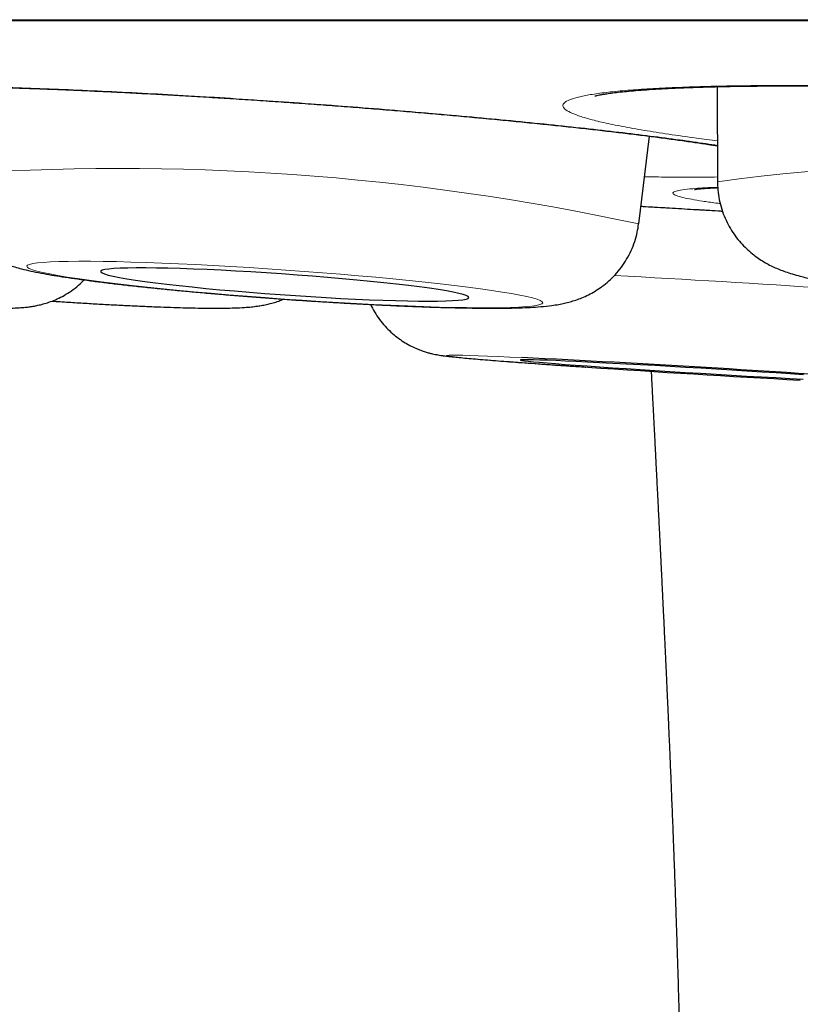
# Model space of a CAD drawing. Header units: millimetres. Extents: x 8 to 869, y 12 to 834.
# Tile 4 of 217: x 344.18 to 346.77, y 397.74 to 401.01. Entities that reach past the tile are written whole.
import ezdxf

# ---------------------------------------------------------------- set-up
doc = ezdxf.new("R2010")
doc.units = ezdxf.units.MM

msp = doc.modelspace()

# ---------------------------------------------------------------- linework, layer by layer
at = {"color": 252, "linetype": 'Continuous', "lineweight": 0}
msp.add_line((337.5933, 401.0097), (370.9889, 401.0097), dxfattribs=at)
at = {"color": 7, "linetype": 'Continuous', "lineweight": 30}
for p, q in [((337.6236, 401.0073), (370.9585, 401.0073)), ((346.4967, 400.787), (346.4972, 400.4711)), ((346.2355, 400.3306), (346.2716, 400.6225)), ((346.2355, 400.3308), (346.2355, 400.3306))]:
    msp.add_line(p, q, dxfattribs=at)
at = {"color": 252, "linetype": 'Continuous', "lineweight": 0, "flags": 128}
for points in [[(345.9166, 400.0688), (345.9147, 400.0723), (345.9084, 400.0762), (345.8978, 400.0804), (345.8829, 400.0848), (345.8638, 400.0894), (345.8406, 400.0942), (345.8134, 400.0992), (345.7824, 400.1044), (345.7478, 400.1097), (345.7096, 400.1151), (345.6681, 400.1205), (345.6235, 400.1261), (345.576, 400.1316), (345.5259, 400.1371), (345.4734, 400.1426), (345.4188, 400.148), (345.3624, 400.1533), (345.3045, 400.1585), (345.2452, 400.1635), (345.1851, 400.1684), (345.1243, 400.1731), (345.0632, 400.1775), (345.0021, 400.1817), (344.9412, 400.1856), (344.881, 400.1893), (344.8217, 400.1926), (344.7635, 400.1957), (344.7069, 400.1983), (344.6521, 400.2007), (344.5994, 400.2026), (344.549, 400.2042), (344.5013, 400.2054), (344.4563, 400.2063), (344.4145, 400.2067), (344.3759, 400.2067), (344.3408, 400.2064), (344.3094, 400.2056), (344.2818, 400.2045), (344.2582, 400.203), (344.2386, 400.2011), (344.2233, 400.1988), (344.2122, 400.1962), (344.2054, 400.1933), (344.2029, 400.19), (344.2049, 400.1864), (344.2112, 400.1825), (344.2218, 400.1784), (344.2367, 400.174), (344.2558, 400.1693), (344.279, 400.1645), (344.3061, 400.1595), (344.3371, 400.1543), (344.3718, 400.149), (344.41, 400.1436), (344.4515, 400.1382), (344.4961, 400.1327), (344.5436, 400.1271), (344.5937, 400.1216), (344.6462, 400.1162), (344.7007, 400.1108), (344.7572, 400.1054), (344.8151, 400.1003), (344.8743, 400.0952), (344.9345, 400.0903), (344.9953, 400.0857), (345.0564, 400.0812), (345.1175, 400.077), (345.1784, 400.0731), (345.2386, 400.0694), (345.2979, 400.0661), (345.356, 400.0631), (345.4126, 400.0604), (345.4674, 400.0581), (345.5202, 400.0561), (345.5705, 400.0545), (345.6183, 400.0533), (345.6633, 400.0525), (345.7051, 400.052), (345.7437, 400.052), (345.7788, 400.0523), (345.8102, 400.0531), (345.8378, 400.0542), (345.8614, 400.0558), (345.881, 400.0576), (345.8963, 400.0599), (345.9074, 400.0625), (345.9142, 400.0655), (345.9166, 400.0688)], [(345.8471, 399.8866), (345.8071, 399.8884), (345.7687, 399.89), (345.7337, 399.8914), (345.7025, 399.8926), (345.675, 399.8935), (345.6516, 399.8941), (345.6322, 399.8945), (345.617, 399.8946), (345.6061, 399.8944), (345.5995, 399.894), (345.5972, 399.8933), (345.5994, 399.8923), (345.6059, 399.8911), (345.6167, 399.8896), (345.6318, 399.8879), (345.6511, 399.8859), (345.6744, 399.8837), (345.7018, 399.8813), (345.733, 399.8788), (345.7679, 399.876), (345.8062, 399.873), (345.8479, 399.8699), (345.8927, 399.8666), (345.9403, 399.8632), (345.9905, 399.8597), (346.0431, 399.8562), (346.0654, 399.8547)]]:
    msp.add_lwpolyline(points, dxfattribs=at)
at = {"color": 7, "linetype": 'Continuous', "lineweight": 30, "flags": 128}
for points in [[(345.6712, 400.0861), (345.6693, 400.0891), (345.663, 400.0924), (345.6526, 400.096), (345.638, 400.0998), (345.6193, 400.1038), (345.5967, 400.108), (345.5704, 400.1123), (345.5405, 400.1168), (345.5072, 400.1214), (345.4707, 400.126), (345.4314, 400.1306), (345.3894, 400.1352), (345.3452, 400.1398), (345.299, 400.1443), (345.251, 400.1487), (345.2018, 400.1529), (345.1515, 400.157), (345.1006, 400.1609), (345.0494, 400.1646), (344.9983, 400.168), (344.9476, 400.1712), (344.8977, 400.1741), (344.8489, 400.1766), (344.8017, 400.1789), (344.7562, 400.1807), (344.7128, 400.1823), (344.6719, 400.1834), (344.6337, 400.1842), (344.5985, 400.1846), (344.5666, 400.1845), (344.5381, 400.1842), (344.5132, 400.1834), (344.4922, 400.1822), (344.4752, 400.1807), (344.4622, 400.1788), (344.4535, 400.1766), (344.449, 400.174), (344.4488, 400.1711), (344.4529, 400.168), (344.4612, 400.1645), (344.4738, 400.1608), (344.4904, 400.1569), (344.5111, 400.1528), (344.5355, 400.1486), (344.5637, 400.1442), (344.5954, 400.1397), (344.6303, 400.1351), (344.6682, 400.1305), (344.7088, 400.1258), (344.752, 400.1212), (344.7973, 400.1167), (344.8444, 400.1122), (344.893, 400.1079), (344.9428, 400.1037), (344.9935, 400.0997), (345.0446, 400.0959), (345.0958, 400.0924), (345.1467, 400.0891), (345.197, 400.086), (345.2464, 400.0833), (345.2945, 400.0809), (345.3409, 400.0789), (345.3853, 400.0772), (345.4275, 400.0759), (345.4671, 400.0749), (345.5038, 400.0743), (345.5374, 400.0741), (345.5677, 400.0743), (345.5944, 400.0749), (345.6174, 400.0759), (345.6364, 400.0772), (345.6514, 400.0789), (345.6622, 400.081), (345.6689, 400.0834), (345.6712, 400.0861)], [(346.7829, 399.8292), (346.7386, 399.8322), (346.6922, 399.8353), (346.6442, 399.8384), (346.5949, 399.8415), (346.5446, 399.8447), (346.4936, 399.8478), (346.4424, 399.8509), (346.3912, 399.8539), (346.3405, 399.8569), (346.2906, 399.8597), (346.2419, 399.8624), (346.1946, 399.865), (346.1492, 399.8674), (346.1059, 399.8696), (346.0651, 399.8716), (346.027, 399.8735), (345.9919, 399.8751), (345.96, 399.8764), (345.9316, 399.8775), (345.9069, 399.8784), (345.886, 399.879), (345.8691, 399.8794), (345.8563, 399.8795), (345.8477, 399.8793), (345.8434, 399.8788), (345.8434, 399.8781), (345.8476, 399.8772), (345.8561, 399.876), (345.8688, 399.8745), (345.8856, 399.8729), (345.9064, 399.871), (345.9311, 399.8689), (345.9594, 399.8666), (345.9912, 399.8641), (346.0262, 399.8615), (346.0643, 399.8587), (346.1051, 399.8559), (346.1483, 399.8529), (346.1937, 399.8498), (346.2409, 399.8467), (346.2897, 399.8436), (346.3395, 399.8404), (346.3902, 399.8373), (346.4414, 399.8342), (346.4926, 399.8311), (346.5436, 399.8281), (346.5939, 399.8252), (346.6433, 399.8225), (346.6913, 399.8198), (346.7377, 399.8173), (346.7821, 399.815)]]:
    msp.add_lwpolyline(points, dxfattribs=at)
at = {"color": 252, "linetype": 'Continuous', "lineweight": 0}
for centre, radius, start, end in [((347.3461, 394.3667), 6.1632, 76.24728, 97.91718), ((344.5115, 392.3686), 8.1467, 77.78247, 94.13435), ((341.5683, 318.4887), 81.7998, 86.282827, 86.786039)]:
    msp.add_arc(centre, radius, start, end, dxfattribs=at)
at = {"color": 7, "linetype": 'Continuous', "lineweight": 30}
for centre, radius, start, end in [((343.3696, 348.4857), 51.4605, 85.87367, 87.24051), ((350.0042, 458.9232), 59.1998, 266.185069, 266.870572)]:
    msp.add_arc(centre, radius, start, end, dxfattribs=at)
at = {"color": 252, "linetype": 'Continuous', "lineweight": 0}
for points, knots in [([(345.7141, 400.6833), (345.6698, 400.6874), (345.5811, 400.6955), (345.4434, 400.7072), (345.3035, 400.7185), (345.1622, 400.7291), (345.0205, 400.7391), (344.8792, 400.7484), (344.7393, 400.757), (344.6022, 400.7647), (344.4686, 400.7714), (344.3393, 400.7773), (344.2153, 400.7821), (344.0977, 400.786), (343.9874, 400.7887), (343.8847, 400.7904), (343.7906, 400.7911), (343.7058, 400.7907), (343.6311, 400.7891), (343.5667, 400.7865), (343.513, 400.7829), (343.4706, 400.7782), (343.44, 400.7725), (343.4211, 400.7659), (343.4139, 400.7584), (343.4186, 400.75), (343.4355, 400.7408), (343.4642, 400.7309), (343.5044, 400.7204), (343.5557, 400.7092), (343.6183, 400.6976), (343.6912, 400.6855), (343.7745, 400.6731), (343.853, 400.6622), (343.907, 400.6555), (343.927, 400.653)], [0, 0, 0, 0, 0.030634, 0.061377, 0.092121, 0.122755, 0.153389, 0.184132, 0.214876, 0.24551, 0.276144, 0.306887, 0.337631, 0.368265, 0.398899, 0.429642, 0.460386, 0.49102, 0.521654, 0.552397, 0.58314, 0.613774, 0.644408, 0.675152, 0.705895, 0.736529, 0.767163, 0.797907, 0.82865, 0.859284, 0.889918, 0.920662, 0.951405, 0.982039, 1, 1, 1, 1]), ([(348.2975, 400.7232), (348.2533, 400.7267), (348.1648, 400.7337), (348.0271, 400.7434), (347.8873, 400.7524), (347.746, 400.7605), (347.6041, 400.7678), (347.4624, 400.7742), (347.3222, 400.7796), (347.1846, 400.784), (347.0505, 400.7873), (346.9206, 400.7896), (346.7959, 400.7909), (346.6775, 400.791), (346.5663, 400.7901), (346.4628, 400.7881), (346.3677, 400.785), (346.2819, 400.7809), (346.2061, 400.7758), (346.1406, 400.7696), (346.0858, 400.7626), (346.0422, 400.7547), (346.0104, 400.746), (345.9903, 400.7364), (345.982, 400.7262), (345.9856, 400.7154), (346.0014, 400.704), (346.029, 400.6922), (346.068, 400.68), (346.1184, 400.6675), (346.18, 400.6547), (346.2521, 400.6419), (346.3344, 400.629), (346.4158, 400.6175), (346.4733, 400.6104), (346.4969, 400.6075)], [0, 0, 0, 0, 0.03053, 0.061169, 0.091808, 0.122339, 0.152869, 0.183508, 0.214147, 0.244677, 0.275207, 0.305846, 0.336486, 0.367016, 0.397546, 0.428185, 0.458824, 0.489354, 0.519884, 0.550523, 0.581163, 0.611693, 0.642223, 0.672862, 0.703501, 0.734031, 0.764561, 0.7952, 0.82584, 0.85637, 0.8869, 0.917539, 0.948178, 0.978708, 1, 1, 1, 1]), ([(346.497, 400.5918), (346.491, 400.5927), (346.4602, 400.5977), (346.3945, 400.6071), (346.3006, 400.6198), (346.1974, 400.6326), (346.0865, 400.6454), (345.9683, 400.6583), (345.8444, 400.671), (345.7575, 400.6792), (345.7141, 400.6833)], [0, 0, 0, 0, 0.03297, 0.171351, 0.309731, 0.447619, 0.585468, 0.723809, 0.862151, 1, 1, 1, 1]), ([(346.2549, 400.4876), (346.2801, 400.4872), (346.3393, 400.4863), (346.4207, 400.486), (346.4724, 400.4866), (346.4971, 400.4868)], [0, 0, 0, 0, 0.278256, 0.653833, 1, 1, 1, 1]), ([(346.4981, 400.4525), (346.4896, 400.4523), (346.4609, 400.4513), (346.4237, 400.4489), (346.3867, 400.4454), (346.3619, 400.4412), (346.3492, 400.4364), (346.3483, 400.4309), (346.3593, 400.425), (346.3808, 400.4188), (346.4106, 400.4127), (346.4472, 400.4066), (346.4789, 400.4018), (346.5015, 400.399), (346.5065, 400.3984)], [0, 0, 0, 0, 0.041925, 0.140529, 0.239133, 0.337386, 0.435639, 0.534243, 0.632847, 0.7311, 0.812979, 0.89496, 0.976839, 1, 1, 1, 1]), ([(346.5136, 400.3736), (346.5057, 400.3741), (346.4507, 400.3774), (346.3598, 400.3828), (346.278, 400.3876), (346.2428, 400.3896)], [0, 0, 0, 0, 0.087557, 0.608138, 1, 1, 1, 1]), ([(354.2911, 399.1053), (353.9742, 399.1028), (353.3406, 399.0978), (352.391, 399.0466), (351.4444, 398.9522), (350.5062, 398.7952), (349.7014, 398.5796), (349.035, 398.3259), (348.5009, 398.0637), (347.9981, 397.7455), (347.5386, 397.3666), (347.1378, 396.9258), (346.809, 396.4294), (346.5591, 395.8874), (346.4602, 395.5036), (346.4107, 395.3116)], [0, 0, 0, 0, 0.10003, 0.200056, 0.300173, 0.400239, 0.500131, 0.562636, 0.625145, 0.687668, 0.750125, 0.812616, 0.875055, 0.937489, 1, 1, 1, 1])]:
    msp.add_open_spline(points, degree=3, knots=knots, dxfattribs=at)
at = {"color": 7, "linetype": 'Continuous', "lineweight": 30}
for points, knots in [([(343.5067, 400.7772), (343.5068, 400.7772), (343.5071, 400.7772), (343.5114, 400.7781), (343.5192, 400.7792), (343.5311, 400.7807), (343.5473, 400.7823), (343.5678, 400.7839), (343.5924, 400.7855), (343.6212, 400.7868), (343.6539, 400.7879), (343.6908, 400.7888), (343.7317, 400.7894), (343.7764, 400.7897), (343.8247, 400.7897), (343.8765, 400.7894), (343.9314, 400.7887), (343.9894, 400.7877), (344.05, 400.7863), (344.1131, 400.7846), (344.1784, 400.7826), (344.2456, 400.7803), (344.3144, 400.7776), (344.3846, 400.7747), (344.4562, 400.7714), (344.5294, 400.7678), (344.6045, 400.7639), (344.6814, 400.7597), (344.7595, 400.7552), (344.8384, 400.7504), (344.918, 400.7454), (344.9978, 400.7401), (345.0776, 400.7346), (345.1575, 400.7289), (345.2372, 400.723), (345.3167, 400.7169), (345.3956, 400.7106), (345.4739, 400.7041), (345.5514, 400.6975), (345.6264, 400.6908), (345.6785, 400.6861), (345.7184, 400.6824), (345.7592, 400.6785), (345.8203, 400.6726), (345.8911, 400.6656), (345.9599, 400.6585), (346.0266, 400.6513), (346.0911, 400.6441), (346.1534, 400.637), (346.2131, 400.6298), (346.2701, 400.6227), (346.3241, 400.6157), (346.375, 400.6087), (346.4227, 400.6019), (346.4636, 400.5958), (346.4871, 400.592), (346.497, 400.5905)], [0, 0, 0, 0, 0.008879, 0.020972, 0.03445, 0.04924, 0.065181, 0.082057, 0.099732, 0.117358, 0.135631, 0.154407, 0.173585, 0.193083, 0.212833, 0.232774, 0.25285, 0.273014, 0.29322, 0.313418, 0.333565, 0.353631, 0.373587, 0.393412, 0.413093, 0.432712, 0.452721, 0.472818, 0.492976, 0.513165, 0.53335, 0.553497, 0.57358, 0.593583, 0.613699, 0.633798, 0.65389, 0.673987, 0.694099, 0.714234, 0.733298, 0.735939, 0.746541, 0.766606, 0.786625, 0.80662, 0.826601, 0.846577, 0.866555, 0.886542, 0.906539, 0.926349, 0.946127, 0.965912, 0.985648, 1, 1, 1, 1]), ([(346.0909, 400.7559), (346.0912, 400.756), (346.0917, 400.7562), (346.0967, 400.7575), (346.1051, 400.7594), (346.1176, 400.7617), (346.1343, 400.7644), (346.1553, 400.7673), (346.1806, 400.7701), (346.21, 400.773), (346.2433, 400.7757), (346.2808, 400.7783), (346.3223, 400.7807), (346.3677, 400.7829), (346.4167, 400.7848), (346.4691, 400.7864), (346.5248, 400.7878), (346.5833, 400.7888), (346.6446, 400.7894), (346.7082, 400.7898), (346.7741, 400.7898), (346.8417, 400.7894), (346.911, 400.7887), (346.9816, 400.7877), (347.0536, 400.7863), (347.1272, 400.7846), (347.2026, 400.7825), (347.2798, 400.7801), (347.3581, 400.7774), (347.4372, 400.7743), (347.5169, 400.771), (347.5967, 400.7673), (347.6764, 400.7633), (347.7561, 400.7591), (347.8356, 400.7546), (347.9149, 400.7498), (347.9935, 400.7448), (348.0714, 400.7395), (348.1484, 400.734), (348.2214, 400.7284), (348.2816, 400.7237), (348.3407, 400.7188), (348.4015, 400.7136), (348.4718, 400.7073), (348.54, 400.7008), (348.6062, 400.6942), (348.6701, 400.6875), (348.7316, 400.6807), (348.7906, 400.6738), (348.8467, 400.6669), (348.8998, 400.6599), (348.9497, 400.653), (348.9964, 400.6461), (349.0398, 400.6393), (349.0796, 400.6326), (349.1156, 400.626), (349.1475, 400.6198), (349.1741, 400.614), (349.1961, 400.6089), (349.2138, 400.6042), (349.2273, 400.6003), (349.2361, 400.5974), (349.241, 400.5956), (349.2416, 400.5953), (349.2418, 400.5952)], [0, 0, 0, 0, 0.009467, 0.020292, 0.032199, 0.045136, 0.058984, 0.073586, 0.088991, 0.104253, 0.120088, 0.136373, 0.153024, 0.169968, 0.187144, 0.204496, 0.221975, 0.239535, 0.257135, 0.274731, 0.292284, 0.309765, 0.327152, 0.344423, 0.361573, 0.378713, 0.396191, 0.413744, 0.431347, 0.448973, 0.466591, 0.484171, 0.50169, 0.519146, 0.536704, 0.554249, 0.571789, 0.589333, 0.606891, 0.624469, 0.640083, 0.649337, 0.666842, 0.684303, 0.701739, 0.719158, 0.736567, 0.753971, 0.771375, 0.788777, 0.805991, 0.823181, 0.840352, 0.857455, 0.874436, 0.89123, 0.907756, 0.923917, 0.937863, 0.952535, 0.967071, 0.97925, 0.990471, 1, 1, 1, 1]), ([(342.1697, 400.5096), (342.1695, 400.5076), (342.1685, 400.4944), (342.1703, 400.4702), (342.1751, 400.4377), (342.1835, 400.4067), (342.1948, 400.3775), (342.2086, 400.3503), (342.2246, 400.3253), (342.2424, 400.3027), (342.2614, 400.2827), (342.2811, 400.2653), (342.3008, 400.2507), (342.3198, 400.2388), (342.3374, 400.2293), (342.3536, 400.2218), (342.3685, 400.2158), (342.3824, 400.2109), (342.3959, 400.2067), (342.4099, 400.2029), (342.426, 400.199), (342.4479, 400.1944), (342.4741, 400.1896), (342.5048, 400.1847), (342.5364, 400.18), (342.5708, 400.1752), (342.6084, 400.1703), (342.6481, 400.1654), (342.6903, 400.1604), (342.7347, 400.1553), (342.7813, 400.1501), (342.83, 400.1449), (342.8806, 400.1397), (342.933, 400.1344), (342.9869, 400.1291), (343.042, 400.1238), (343.0983, 400.1186), (343.1554, 400.1134), (343.2132, 400.1083), (343.2713, 400.1032), (343.3295, 400.0983), (343.3876, 400.0936), (343.4453, 400.089), (343.5023, 400.0846), (343.5586, 400.0804), (343.6137, 400.0764), (343.6675, 400.0726), (343.7197, 400.0691), (343.7702, 400.0658), (343.8187, 400.0629), (343.865, 400.0602), (343.9091, 400.0578), (343.9508, 400.0558), (343.9899, 400.054), (344.0264, 400.0526), (344.0605, 400.0516), (344.0922, 400.0509), (344.1223, 400.0506), (344.1503, 400.0509), (344.1747, 400.0518), (344.1953, 400.0534), (344.2122, 400.0554), (344.2274, 400.0577), (344.2439, 400.0611), (344.262, 400.0658), (344.282, 400.0723), (344.3041, 400.0812), (344.3276, 400.0931), (344.3518, 400.1083), (344.3745, 400.1254), (344.3879, 400.1386), (344.3941, 400.1447)], [0, 0, 0, 0, 0.001933, 0.012554, 0.022919, 0.033045, 0.042938, 0.0526, 0.062025, 0.071197, 0.080085, 0.088634, 0.096761, 0.104388, 0.111529, 0.11835, 0.125156, 0.132261, 0.140083, 0.149237, 0.160701, 0.176544, 0.201429, 0.221811, 0.241044, 0.261353, 0.280925, 0.300086, 0.319001, 0.337756, 0.356402, 0.37497, 0.393481, 0.41195, 0.430387, 0.4488, 0.467196, 0.485578, 0.503951, 0.522318, 0.540682, 0.559047, 0.577413, 0.595785, 0.614164, 0.632556, 0.650963, 0.669392, 0.687848, 0.706341, 0.724881, 0.743484, 0.762175, 0.780985, 0.79997, 0.819219, 0.838895, 0.859332, 0.881376, 0.902577, 0.916933, 0.925708, 0.933608, 0.940998, 0.948308, 0.955837, 0.963935, 0.972706, 0.982018, 0.991678, 1, 1, 1, 1]), ([(343.9245, 400.494), (343.9243, 400.4911), (343.9235, 400.477), (343.9259, 400.4519), (343.9314, 400.4195), (343.9405, 400.3886), (343.9523, 400.3596), (343.9667, 400.3327), (343.9831, 400.3081), (344.0011, 400.286), (344.0201, 400.2665), (344.0396, 400.2497), (344.0588, 400.2356), (344.0775, 400.2239), (344.0953, 400.2142), (344.1125, 400.2061), (344.1293, 400.1991), (344.1466, 400.1929), (344.1654, 400.187), (344.1886, 400.1806), (344.2168, 400.174), (344.2496, 400.1674), (344.2845, 400.1611), (344.3212, 400.1552), (344.3604, 400.1493), (344.4026, 400.1435), (344.4467, 400.1378), (344.4928, 400.1322), (344.5408, 400.1267), (344.5908, 400.1212), (344.6425, 400.1159), (344.6958, 400.1106), (344.7506, 400.1055), (344.8066, 400.1004), (344.8636, 400.0956), (344.9214, 400.0909), (344.9797, 400.0863), (345.0384, 400.082), (345.0971, 400.0779), (345.1557, 400.074), (345.2139, 400.0704), (345.2714, 400.067), (345.3281, 400.0639), (345.3837, 400.0611), (345.4379, 400.0587), (345.4907, 400.0565), (345.5417, 400.0546), (345.5909, 400.0531), (345.638, 400.052), (345.683, 400.0512), (345.7257, 400.0507), (345.7662, 400.0507), (345.8045, 400.0511), (345.841, 400.0519), (345.8764, 400.0534), (345.9114, 400.0557), (345.9419, 400.0588), (345.968, 400.0628), (345.9883, 400.0669), (346.0072, 400.0716), (346.0266, 400.0775), (346.047, 400.0852), (346.0685, 400.095), (346.091, 400.1074), (346.114, 400.1227), (346.1368, 400.1412), (346.1586, 400.1627), (346.1785, 400.1868), (346.1961, 400.2133), (346.211, 400.2418), (346.2227, 400.2718), (346.2312, 400.3016), (346.234, 400.3215), (346.2353, 400.3307)], [0, 0, 0, 0, 0.0026674, 0.0129078, 0.0229119, 0.0326961, 0.04227, 0.0516354, 0.0607864, 0.0697061, 0.0783648, 0.0867272, 0.0947835, 0.1025995, 0.1103519, 0.1182853, 0.1267038, 0.1360873, 0.1471363, 0.1610929, 0.1809554, 0.2025346, 0.2222628, 0.240912, 0.2605753, 0.2795445, 0.2981002, 0.3163947, 0.3345133, 0.3525079, 0.3704125, 0.3882506, 0.4060387, 0.4237892, 0.4415118, 0.4592139, 0.4769019, 0.4945813, 0.5122569, 0.5299331, 0.5476133, 0.5653025, 0.5830057, 0.6007291, 0.6184797, 0.6362664, 0.6541002, 0.6719958, 0.6899733, 0.7080609, 0.7262997, 0.7447532, 0.7635245, 0.7827955, 0.8029264, 0.8247758, 0.8479215, 0.8618735, 0.8720665, 0.8811826, 0.8896582, 0.8979365, 0.9062501, 0.9148384, 0.9238025, 0.9330971, 0.9426209, 0.9522873, 0.9620396, 0.9718437, 0.9816792, 0.9915339, 1, 1, 1, 1]), ([(346.4975, 400.4711), (346.4976, 400.4621), (346.4979, 400.4419), (346.5027, 400.4112), (346.5108, 400.3796), (346.522, 400.3498), (346.5358, 400.322), (346.5518, 400.2965), (346.5695, 400.2735), (346.5884, 400.2531), (346.608, 400.2353), (346.6276, 400.2201), (346.6471, 400.2072), (346.6661, 400.1963), (346.685, 400.187), (346.704, 400.1789), (346.7241, 400.1713), (346.747, 400.1639), (346.7765, 400.1557), (346.811, 400.1477), (346.8497, 400.1401), (346.8889, 400.1332), (346.9303, 400.1268), (346.9744, 400.1206), (347.0198, 400.1148), (347.067, 400.1092), (347.116, 400.1038), (347.1668, 400.0987), (347.2193, 400.0937), (347.2733, 400.089), (347.3286, 400.0845), (347.3851, 400.0802), (347.4427, 400.0761), (347.5009, 400.0723), (347.5597, 400.0688), (347.6061, 400.0662), (347.6328, 400.0649), (347.6398, 400.0645)], [0, 0, 0, 0, 0.016684, 0.037273, 0.057424, 0.077167, 0.096521, 0.115486, 0.13405, 0.152189, 0.169888, 0.187199, 0.204322, 0.22163, 0.239558, 0.258868, 0.280632, 0.306543, 0.339832, 0.388538, 0.430832, 0.470013, 0.511357, 0.550646, 0.588761, 0.626155, 0.663072, 0.699655, 0.735998, 0.772163, 0.808195, 0.844127, 0.879985, 0.915789, 0.951556, 0.9873, 1, 1, 1, 1]), ([(346.4214, 400.4455), (346.4214, 400.4455), (346.4209, 400.4454), (346.423, 400.4458), (346.428, 400.4465), (346.4372, 400.4475), (346.4503, 400.4487), (346.4681, 400.4499), (346.4842, 400.4509), (346.4955, 400.4513), (346.4982, 400.4514)], [0, 0, 0, 0, 0.01364, 0.130276, 0.263491, 0.413145, 0.577714, 0.754666, 0.94112, 1, 1, 1, 1]), ([(346.2428, 400.3896), (346.2478, 400.3893), (346.2792, 400.3875), (346.3377, 400.384), (346.4181, 400.3792), (346.4769, 400.3757), (346.5088, 400.3738), (346.5137, 400.3735)], [0, 0, 0, 0, 0.056198, 0.351009, 0.647767, 0.946124, 1, 1, 1, 1]), ([(344.2863, 400.0743), (344.2955, 400.0737), (344.3237, 400.0718), (344.3697, 400.0689), (344.4242, 400.0657), (344.4771, 400.0627), (344.5284, 400.0601), (344.5777, 400.0577), (344.6251, 400.0557), (344.6702, 400.054), (344.7131, 400.0526), (344.7535, 400.0516), (344.7916, 400.0509), (344.8274, 400.0507), (344.8614, 400.0509), (344.8944, 400.0516), (344.923, 400.0529), (344.9477, 400.0549), (344.9673, 400.0572), (344.9852, 400.06), (345.0025, 400.0635), (345.0206, 400.0681), (345.0385, 400.0736), (345.0509, 400.0785), (345.0564, 400.0808)], [0, 0, 0, 0, 0.025633, 0.078199, 0.130825, 0.183528, 0.236335, 0.289276, 0.342393, 0.395747, 0.449421, 0.503543, 0.558311, 0.614063, 0.671417, 0.731679, 0.798337, 0.843875, 0.880962, 0.909478, 0.934817, 0.958306, 0.981318, 1, 1, 1, 1]), ([(345.3447, 400.0631), (345.349, 400.0547), (345.3578, 400.0374), (345.3742, 400.0133), (345.3925, 399.991), (345.4122, 399.9712), (345.4329, 399.9539), (345.4539, 399.9392), (345.4746, 399.9272), (345.4941, 399.9178), (345.5116, 399.9107), (345.5267, 399.9056), (345.5396, 399.9019), (345.5507, 399.8992), (345.5605, 399.8971), (345.5698, 399.8953), (345.5794, 399.8938), (345.5911, 399.8921), (345.6065, 399.8902), (345.6263, 399.8881), (345.6508, 399.8857), (345.6778, 399.8833), (345.7084, 399.8807), (345.7414, 399.878), (345.7773, 399.8751), (345.8158, 399.8722), (345.857, 399.8691), (345.9008, 399.866), (345.9469, 399.8627), (345.9953, 399.8594), (346.0336, 399.8568), (346.0562, 399.8552), (346.0615, 399.8549)], [0, 0, 0, 0, 0.024201, 0.049505, 0.074129, 0.098019, 0.121087, 0.143176, 0.164009, 0.18314, 0.200156, 0.215197, 0.22907, 0.242898, 0.257678, 0.274658, 0.295718, 0.324029, 0.367493, 0.426273, 0.477993, 0.532892, 0.585206, 0.636331, 0.686828, 0.736952, 0.786837, 0.83656, 0.886169, 0.935696, 0.985163, 1, 1, 1, 1]), ([(346.2769, 399.841), (346.277, 399.8406), (346.2774, 399.8324), (346.2783, 399.8154), (346.2795, 399.7908), (346.2808, 399.7668), (346.2819, 399.745), (346.2829, 399.7256), (346.2838, 399.7079), (346.2847, 399.6907), (346.2857, 399.6709), (346.2869, 399.6475), (346.2883, 399.6213), (346.2896, 399.5951), (346.2909, 399.5702), (346.292, 399.5481), (346.293, 399.528), (346.294, 399.5085), (346.2951, 399.4871), (346.2963, 399.4632), (346.2977, 399.4368), (346.2991, 399.4093), (346.3004, 399.3824), (346.3016, 399.3578), (346.3027, 399.3361), (346.3037, 399.3164), (346.3046, 399.2979), (346.3056, 399.2791), (346.3065, 399.2594), (346.3076, 399.2385), (346.3087, 399.2161), (346.3098, 399.1934), (346.3109, 399.1716), (346.3119, 399.1515), (346.3127, 399.1337), (346.3135, 399.1184), (346.3141, 399.1047), (346.3148, 399.0905), (346.3156, 399.0738), (346.3166, 399.054), (346.3177, 399.0314), (346.3188, 399.0074), (346.3199, 398.9839), (346.3209, 398.9624), (346.3219, 398.9432), (346.3227, 398.9261), (346.3234, 398.9103), (346.3242, 398.8938), (346.325, 398.8749), (346.3261, 398.8529), (346.3272, 398.8287), (346.3283, 398.8031), (346.3295, 398.7777), (346.3306, 398.7537), (346.3316, 398.7317), (346.3325, 398.7112), (346.3334, 398.6911), (346.3343, 398.6699), (346.3353, 398.6462), (346.3365, 398.6205), (346.3376, 398.5944), (346.3387, 398.5695), (346.3396, 398.5466), (346.3408, 398.5189), (346.3422, 398.4855), (346.3438, 398.4455), (346.3455, 398.4043), (346.3472, 398.3617), (346.3489, 398.3183), (346.3504, 398.28), (346.3516, 398.2479), (346.3526, 398.2218), (346.3535, 398.1969), (346.3544, 398.1727), (346.3553, 398.1483), (346.3562, 398.1223), (346.3572, 398.094), (346.3582, 398.0646), (346.3592, 398.0355), (346.3601, 398.0083), (346.361, 397.9829), (346.3618, 397.9582), (346.3626, 397.9329), (346.3634, 397.9064), (346.3643, 397.8791), (346.3653, 397.845), (346.3665, 397.8049), (346.3678, 397.7591), (346.3691, 397.7138), (346.3703, 397.6676), (346.3714, 397.6262), (346.3723, 397.5905), (346.373, 397.5617), (346.3736, 397.5338), (346.3743, 397.5053), (346.375, 397.475), (346.3756, 397.4453), (346.3762, 397.4176), (346.3767, 397.3933), (346.3771, 397.3704), (346.3775, 397.3473), (346.378, 397.3225), (346.3785, 397.2953), (346.3789, 397.2697), (346.3793, 397.2474), (346.3796, 397.2288), (346.3798, 397.2108), (346.3801, 397.1931), (346.3804, 397.172), (346.3808, 397.1465), (346.3811, 397.1221), (346.3813, 397.1058), (346.3813, 397.0998)], [0, 0, 0, 0, 0.000319, 0.007421, 0.015233, 0.022506, 0.029099, 0.035012, 0.040244, 0.045249, 0.050762, 0.058431, 0.066831, 0.075019, 0.08274, 0.089994, 0.095682, 0.101594, 0.108311, 0.115836, 0.124167, 0.133308, 0.142006, 0.149833, 0.156783, 0.162855, 0.168805, 0.174693, 0.181039, 0.187844, 0.195107, 0.202808, 0.210094, 0.216518, 0.222588, 0.227613, 0.231656, 0.236149, 0.241683, 0.248261, 0.255883, 0.264327, 0.272287, 0.279551, 0.286006, 0.291788, 0.296898, 0.301979, 0.308688, 0.316192, 0.324494, 0.333577, 0.342563, 0.350805, 0.358468, 0.365551, 0.372152, 0.37953, 0.387867, 0.397165, 0.406682, 0.415522, 0.423682, 0.431163, 0.445255, 0.459601, 0.474446, 0.489983, 0.506253, 0.52221, 0.532357, 0.542043, 0.551335, 0.560257, 0.569207, 0.578963, 0.589717, 0.601378, 0.612588, 0.623103, 0.632685, 0.641944, 0.651766, 0.662158, 0.673019, 0.683769, 0.702417, 0.720592, 0.738516, 0.756939, 0.776499, 0.789085, 0.800909, 0.812028, 0.82369, 0.836386, 0.849995, 0.86115, 0.871442, 0.88087, 0.890394, 0.901107, 0.913012, 0.925896, 0.934703, 0.943382, 0.951932, 0.96045, 0.969981, 0.980815, 0.992957, 1, 1, 1, 1])]:
    msp.add_open_spline(points, degree=3, knots=knots, dxfattribs=at)

doc.saveas('drawing.dxf')
